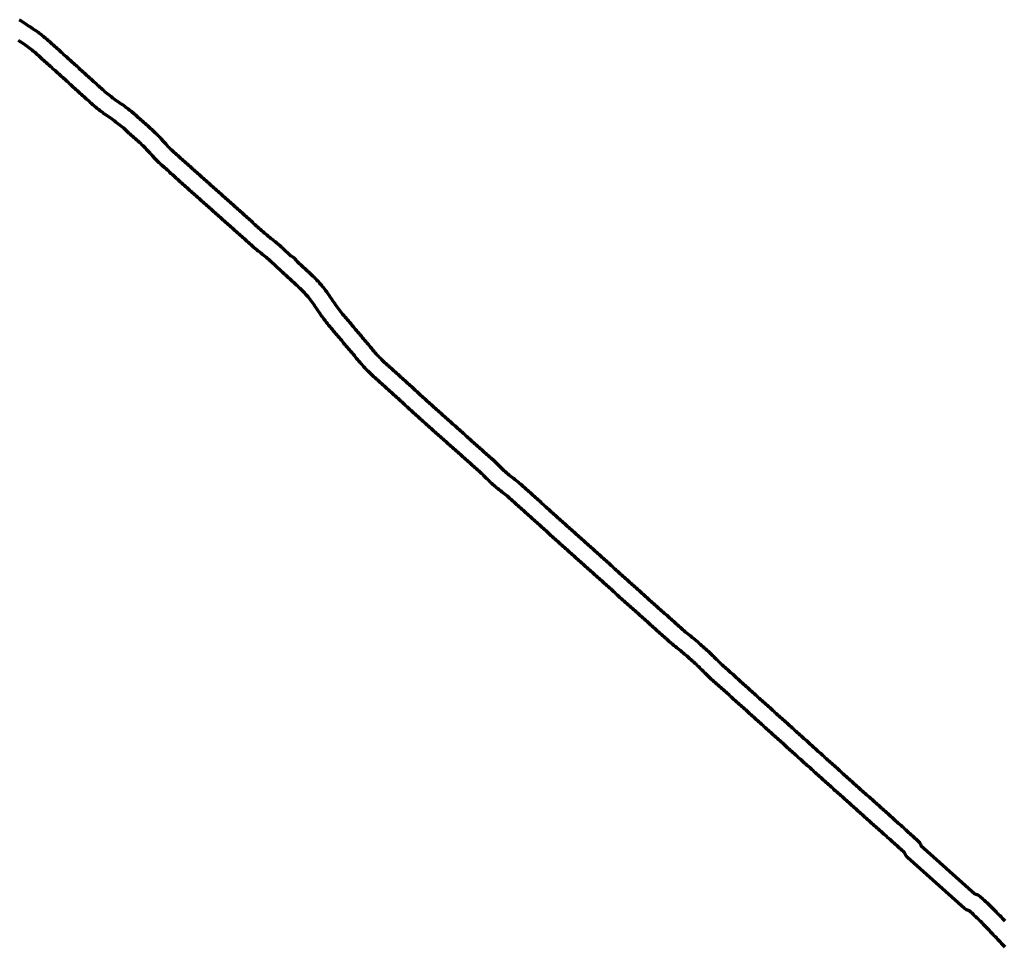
# Model space of a CAD drawing. Header units: metres. Extents: x 98902 to 136161, y 449037 to 499677.
# Tile 24 of 200: x 106943 to 110256, y 477859 to 480982. Entities that reach past the tile are written whole.
import ezdxf

# ---------------------------------------------------------------- set-up
doc = ezdxf.new("R2010")
doc.units = ezdxf.units.M
doc.layers.add('B-WE-OG-INFO_EIS VOORZORGSMAATREGEL-GV', color=7, linetype='Continuous', lineweight=70, true_color=0xfa194b)

msp = doc.modelspace()

# ---------------------------------------------------------------- linework, layer by layer
at = {"layer": 'B-WE-OG-INFO_EIS VOORZORGSMAATREGEL-GV', "flags": 128}
for points in [[(106940.3, 480981.6), (106945.3, 480978.4), (106945.4, 480978.4), (106950.4, 480975.1), (106955.4, 480971.9), (106960.5, 480968.6), (106965.5, 480965.4), (106970.5, 480962.1), (106975.2, 480959.1), (106980.3, 480955.9), (106980.3, 480955.8), (106980.4, 480955.8), (106985.4, 480952.5), (106985.5, 480952.4), (106985.7, 480952.3), (106990.7, 480949), (106990.7, 480949), (106990.8, 480948.9), (106995.7, 480945.6), (106996, 480945.3), (106996.4, 480945.1), (107001.3, 480941.6), (107001.3, 480941.6), (107001.3, 480941.6), (107006.2, 480938.1), (107006.5, 480937.8), (107006.9, 480937.6), (107011.7, 480933.9), (107016.5, 480930.3), (107016.8, 480930), (107017.1, 480929.8), (107021.8, 480926), (107021.8, 480926), (107021.9, 480925.9), (107026.5, 480922.1), (107026.6, 480922.1), (107026.7, 480922), (107028.3, 480920.7), (107028.5, 480920.4), (107028.9, 480920.2), (107029, 480920), (107029.2, 480919.9), (107033.7, 480916), (107033.7, 480916), (107033.7, 480916), (107038.2, 480912), (107038.4, 480911.8), (107038.6, 480911.7), (107042.7, 480908), (107046.9, 480904.2), (107051, 480900.5), (107051, 480900.5), (107055.2, 480896.7), (107059.7, 480892.7), (107064.1, 480888.7), (107064.1, 480888.7), (107068.6, 480884.7), (107073, 480880.7), (107077.5, 480876.7), (107081.9, 480872.7), (107086.4, 480868.7), (107086.4, 480868.7), (107090.5, 480864.9), (107090.5, 480864.9), (107094.7, 480861.2), (107098.8, 480857.5), (107103, 480853.7), (107107.1, 480850), (107111.3, 480846.2), (107115.4, 480842.5), (107119.6, 480838.8), (107123.8, 480835), (107127.9, 480831.3), (107127.9, 480831.3), (107132.1, 480827.5), (107132.1, 480827.5), (107132.1, 480827.5), (107133.2, 480826.5), (107133.2, 480826.5), (107133.3, 480826.5), (107137.7, 480822.4), (107142.1, 480818.4), (107146.6, 480814.4), (107151, 480810.3), (107155.5, 480806.3), (107159.9, 480802.3), (107164.4, 480798.3), (107168.8, 480794.2), (107173.2, 480790.2), (107177.7, 480786.2), (107182.1, 480782.1), (107186.6, 480778.1), (107191, 480774.1), (107195.5, 480770.1), (107199.6, 480766.3), (107199.6, 480766.3), (107203.8, 480762.5), (107203.8, 480762.5), (107207.9, 480758.8), (107212, 480755), (107216.2, 480751.3), (107216.2, 480751.3), (107220.3, 480747.5), (107220.3, 480747.5), (107224.3, 480743.9), (107228.4, 480740.3), (107232.6, 480736.6), (107236.9, 480733), (107241.2, 480729.4), (107245.6, 480725.9), (107250, 480722.5), (107254.4, 480719.1), (107258.7, 480715.9), (107258.7, 480715.9), (107263.1, 480712.7), (107267.7, 480709.5), (107272.7, 480706.1), (107272.7, 480706), (107272.8, 480706), (107277.5, 480702.7), (107282.3, 480699.5), (107287.2, 480696.2), (107287.6, 480695.9), (107288, 480695.7), (107292.8, 480692.2), (107292.9, 480692.2), (107292.9, 480692.2), (107297.4, 480688.9), (107297.6, 480688.7), (107297.8, 480688.6), (107302.3, 480685.3), (107302.5, 480685.1), (107302.7, 480685), (107307.4, 480681.4), (107307.5, 480681.3), (107307.6, 480681.3), (107312.3, 480677.6), (107312.6, 480677.3), (107312.9, 480677.1), (107317.5, 480673.4), (107317.5, 480673.4), (107322.2, 480669.6), (107322.5, 480669.2), (107322.8, 480669), (107327.4, 480665.1), (107327.4, 480665.1), (107327.4, 480665.1), (107332, 480661.1), (107332.1, 480661), (107332.2, 480660.9), (107336.7, 480657), (107336.7, 480656.9), (107336.8, 480656.9), (107341.3, 480652.9), (107345.7, 480648.9), (107350.2, 480644.9), (107354.7, 480640.9), (107354.7, 480640.9), (107359.2, 480636.9), (107363.6, 480632.9), (107363.6, 480632.9), (107365.9, 480630.9), (107365.9, 480630.9), (107368, 480628.9), (107372.5, 480624.9), (107377, 480620.9), (107377, 480620.9), (107377, 480620.9), (107381.5, 480617), (107381.5, 480616.9), (107381.6, 480616.9), (107386, 480612.8), (107386.1, 480612.8), (107386.2, 480612.7), (107390.6, 480608.7), (107390.8, 480608.4), (107391, 480608.3), (107395.3, 480604.2), (107395.4, 480604.1), (107395.5, 480604), (107399.8, 480599.9), (107400, 480599.6), (107400.2, 480599.5), (107404.5, 480595.2), (107404.6, 480595.1), (107404.7, 480595), (107408.9, 480590.7), (107409, 480590.6), (107409.1, 480590.5), (107413.3, 480586.1), (107413.4, 480585.9), (107413.7, 480585.7), (107417.7, 480581.3), (107417.8, 480581.3), (107417.9, 480581.2), (107421.9, 480576.8), (107422, 480576.7), (107422.1, 480576.6), (107426.1, 480572.1), (107426.1, 480572.1), (107430, 480567.7), (107433.9, 480563.5), (107437.7, 480559.3), (107441.5, 480555.3), (107445.5, 480551.3), (107449.4, 480547.3), (107453.5, 480543.4), (107457.6, 480539.5), (107461.7, 480535.8), (107461.7, 480535.8), (107466, 480531.9), (107470.4, 480527.9), (107470.4, 480527.9), (107474.9, 480523.9), (107479.4, 480519.9), (107483.9, 480515.9), (107488.3, 480511.9), (107492.8, 480507.9), (107492.8, 480507.9), (107497.3, 480503.9), (107501.7, 480499.9), (107506.2, 480495.9), (107510.7, 480492), (107515.2, 480488), (107515.2, 480488), (107519.6, 480484), (107519.6, 480484), (107524.1, 480480), (107524.1, 480480), (107528.6, 480476), (107528.6, 480476), (107533, 480472), (107537.5, 480468), (107542, 480464), (107546.5, 480460), (107550.9, 480456), (107555.4, 480452), (107559.9, 480448), (107564.4, 480444), (107568.8, 480440), (107568.8, 480440), (107573.3, 480436), (107577.8, 480432), (107582.2, 480428), (107586.7, 480424), (107591.2, 480420), (107595.7, 480416), (107595.7, 480416), (107600.1, 480412), (107600.1, 480412), (107604.6, 480408), (107609.1, 480404), (107609.1, 480404), (107613.5, 480400), (107618, 480396), (107618, 480396), (107622.5, 480392), (107622.5, 480392), (107627, 480388), (107631.4, 480384), (107631.4, 480384), (107631.4, 480384), (107635.9, 480380.1), (107640.4, 480376.1), (107640.4, 480376.1), (107644.9, 480372.1), (107649.3, 480368.1), (107653.8, 480364.1), (107658.3, 480360.1), (107662.7, 480356.1), (107662.7, 480356.1), (107667.2, 480352.1), (107671.7, 480348.1), (107671.7, 480348.1), (107676.2, 480344.1), (107680.6, 480340.1), (107685.1, 480336.1), (107685.1, 480336.1), (107689.6, 480332.1), (107694.1, 480328.1), (107698.5, 480324.1), (107703, 480320.1), (107707.5, 480316.1), (107711.9, 480312.1), (107716.4, 480308.1), (107716.4, 480308.1), (107720.9, 480304.1), (107725.4, 480300.1), (107729.8, 480296.1), (107734.3, 480292.1), (107738.8, 480288.1), (107738.8, 480288.1), (107743.2, 480284.1), (107747.7, 480280.1), (107747.7, 480280.1), (107752.2, 480276.1), (107752.2, 480276.1), (107756.7, 480272.2), (107756.7, 480272.2), (107761.1, 480268.2), (107761.1, 480268.2), (107765.5, 480264.3), (107769.7, 480260.5), (107774, 480256.9), (107778.2, 480253.4), (107782.6, 480249.9), (107787, 480246.5), (107791.7, 480242.8), (107791.8, 480242.8), (107791.8, 480242.8), (107796.6, 480239.1), (107796.7, 480238.9), (107797, 480238.8), (107801.6, 480235.1), (107801.8, 480234.9), (107802, 480234.8), (107806.6, 480230.9), (107806.8, 480230.8), (107807, 480230.7), (107811.5, 480226.8), (107811.7, 480226.6), (107811.8, 480226.5), (107816.4, 480222.6), (107816.5, 480222.4), (107816.7, 480222.3), (107820.9, 480218.5), (107820.9, 480218.5), (107821, 480218.5), (107822.1, 480217.5), (107822.1, 480217.4), (107822.2, 480217.3), (107826.5, 480213.4), (107826.5, 480213.4), (107855.2, 480187), (107856.4, 480186.7), (107864.2, 480181.5), (107865.7, 480180.2), (107868.5, 480176.4), (107868.9, 480176.1), (107869.2, 480175.7), (107869.7, 480175.4), (107871.4, 480173.1), (107875, 480169.2), (107875.2, 480168.7), (107878.8, 480165.3), (107883.3, 480161.3), (107887.7, 480157.2), (107892.2, 480153.1), (107896.6, 480149), (107901.1, 480145), (107905.5, 480140.9), (107909.9, 480136.8), (107914.4, 480132.7), (107918.8, 480128.7), (107919, 480128.4), (107919.2, 480128.3), (107923.6, 480124.1), (107923.6, 480124.1), (107923.7, 480124), (107928, 480119.9), (107928, 480119.9), (107932.4, 480115.7), (107932.7, 480115.3), (107933.1, 480115), (107937.3, 480110.7), (107937.4, 480110.5), (107937.6, 480110.4), (107941.7, 480106), (107941.7, 480106), (107945.9, 480101.6), (107946.1, 480101.3), (107946.4, 480101.1), (107950.4, 480096.6), (107950.5, 480096.4), (107950.7, 480096.3), (107954.7, 480091.7), (107954.8, 480091.6), (107954.9, 480091.5), (107958.8, 480086.9), (107959, 480086.5), (107959.4, 480086.3), (107963.1, 480081.6), (107963.3, 480081.4), (107963.4, 480081.2), (107967.1, 480076.5), (107970.6, 480072.1), (107970.7, 480071.8), (107970.9, 480071.7), (107974.6, 480066.9), (107974.8, 480066.5), (107975.1, 480066.2), (107978.6, 480061.3), (107981.9, 480056.7), (107981.9, 480056.6), (107981.9, 480056.6), (107985.2, 480052), (107985.3, 480051.7), (107985.5, 480051.5), (107988.7, 480046.9), (107992, 480041.9), (107995.4, 480036.9), (107998.8, 480031.9), (107998.8, 480031.9), (108002.2, 480026.9), (108002.2, 480026.9), (108005.5, 480022), (108008.7, 480017.4), (108012, 480012.8), (108015.3, 480008.3), (108018.6, 480003.9), (108022.1, 479999.5), (108025.7, 479995.1), (108029.2, 479990.8), (108033.1, 479986.2), (108033.1, 479986.2), (108037, 479981.6), (108037, 479981.6), (108040.9, 479976.9), (108040.9, 479976.9), (108044.7, 479972.3), (108048.6, 479967.7), (108048.6, 479967.7), (108052.5, 479963.1), (108056.4, 479958.5), (108056.4, 479958.5), (108060.2, 479953.9), (108060.2, 479953.9), (108064.1, 479949.3), (108064.1, 479949.3), (108068, 479944.6), (108071.9, 479940), (108075.8, 479935.4), (108075.8, 479935.4), (108079.6, 479930.8), (108083.5, 479926.2), (108083.5, 479926.2), (108087.4, 479921.6), (108091.3, 479917), (108095.2, 479912.3), (108099, 479907.7), (108102.9, 479903.1), (108106.8, 479898.5), (108110.7, 479893.9), (108114.6, 479889.3), (108118.4, 479884.7), (108118.4, 479884.7), (108122.3, 479880.1), (108122.3, 479880), (108126.2, 479875.4), (108126.2, 479875.4), (108130.1, 479870.8), (108130.1, 479870.8), (108133.9, 479866.3), (108137.7, 479861.8), (108141.3, 479857.6), (108144.8, 479853.8), (108144.8, 479853.8), (108148.3, 479849.9), (108152.1, 479845.9), (108156.1, 479841.9), (108160.1, 479837.9), (108162, 479836), (108166.1, 479832.2), (108166.1, 479832.2), (108170.3, 479828.2), (108174.6, 479824.3), (108179.1, 479820.3), (108179.1, 479820.3), (108183.6, 479816.2), (108188, 479812.2), (108192.5, 479808.1), (108197, 479804.1), (108197, 479804.1), (108197, 479804.1), (108201.4, 479800), (108205.9, 479796), (108210.4, 479791.9), (108214.8, 479787.9), (108214.8, 479787.9), (108219.3, 479783.8), (108223.7, 479779.8), (108223.7, 479779.8), (108224.9, 479778.8), (108224.9, 479778.8), (108229.3, 479774.7), (108229.3, 479774.7), (108233.8, 479770.7), (108233.8, 479770.7), (108233.8, 479770.7), (108238.2, 479766.6), (108242.7, 479762.6), (108247.1, 479758.5), (108247.1, 479758.5), (108251.6, 479754.5), (108251.6, 479754.5), (108256, 479750.5), (108260.5, 479746.4), (108264.9, 479742.4), (108269.4, 479738.3), (108273.8, 479734.3), (108278.3, 479730.3), (108282.7, 479726.2), (108287.2, 479722.2), (108291.6, 479718.1), (108296.1, 479714.1), (108296.1, 479714.1), (108300.5, 479710), (108305, 479706), (108309.4, 479702), (108313.9, 479697.9), (108318.3, 479693.9), (108318.3, 479693.9), (108322.8, 479689.8), (108327.3, 479685.8), (108331.7, 479681.8), (108336.2, 479677.7), (108340.6, 479673.7), (108345, 479669.7), (108349.4, 479665.8), (108353.9, 479661.8), (108353.9, 479661.8), (108358.3, 479657.8), (108362.8, 479653.8), (108367.3, 479649.8), (108371.8, 479645.8), (108371.8, 479645.8), (108376.3, 479641.8), (108380.8, 479637.8), (108385.3, 479633.8), (108389.8, 479629.8), (108394.2, 479625.8), (108398.7, 479621.8), (108398.7, 479621.8), (108402.9, 479618.1), (108407.4, 479614.1), (108411.9, 479610.1), (108416.4, 479606.1), (108420.9, 479602.1), (108425.4, 479598.1), (108429.8, 479594.1), (108434.3, 479590.1), (108438.8, 479586.1), (108443, 479582.3), (108447.5, 479578.3), (108447.5, 479578.3), (108447.5, 479578.3), (108452, 479574.3), (108456.5, 479570.3), (108456.5, 479570.3), (108461, 479566.3), (108461, 479566.3), (108461, 479566.3), (108465.4, 479562.3), (108469.9, 479558.3), (108474.4, 479554.3), (108474.4, 479554.3), (108478.9, 479550.3), (108483.4, 479546.3), (108487.9, 479542.3), (108492.4, 479538.3), (108492.4, 479538.3), (108496.9, 479534.3), (108501.3, 479530.3), (108505.8, 479526.3), (108505.8, 479526.3), (108510.3, 479522.3), (108514.8, 479518.3), (108514.8, 479518.3), (108519.3, 479514.3), (108523.8, 479510.3), (108523.8, 479510.3), (108528.3, 479506.3), (108528.3, 479506.3), (108528.3, 479506.3), (108532.8, 479502.3), (108532.9, 479502), (108533.2, 479501.9), (108537.6, 479497.8), (108537.7, 479497.6), (108537.9, 479497.5), (108542.3, 479493.3), (108542.4, 479493.1), (108542.7, 479492.9), (108546.9, 479488.7), (108547, 479488.6), (108547, 479488.6), (108551.3, 479484.3), (108551.3, 479484.3), (108555.5, 479480.1), (108559.5, 479476.1), (108563.5, 479472.3), (108567.5, 479468.5), (108571.8, 479464.7), (108576.3, 479460.7), (108576.3, 479460.7), (108580.6, 479456.8), (108584.7, 479453.2), (108588.9, 479449.7), (108593.1, 479446.4), (108597.6, 479442.9), (108597.6, 479442.9), (108597.6, 479442.9), (108602.4, 479439.3), (108602.4, 479439.2), (108602.6, 479439.1), (108607.3, 479435.4), (108607.3, 479435.4), (108607.3, 479435.4), (108612.1, 479431.7), (108612.2, 479431.5), (108612.5, 479431.4), (108617.1, 479427.6), (108617.3, 479427.4), (108617.5, 479427.2), (108622.1, 479423.4), (108622.3, 479423.2), (108622.5, 479423), (108627.1, 479419.1), (108627.2, 479418.9), (108627.4, 479418.8), (108631.9, 479414.8), (108636.4, 479410.7), (108640.9, 479406.7), (108642, 479405.7), (108646.4, 479401.7), (108650.9, 479397.7), (108655.4, 479393.7), (108659.8, 479389.7), (108664.3, 479385.7), (108668.8, 479381.6), (108673.2, 479377.6), (108677.7, 479373.6), (108682.2, 479369.6), (108686.6, 479365.6), (108691.1, 479361.6), (108695.6, 479357.6), (108700, 479353.6), (108700, 479353.6), (108704.5, 479349.5), (108704.5, 479349.5), (108708.9, 479345.5), (108713.4, 479341.5), (108717.9, 479337.5), (108722.3, 479333.5), (108726.8, 479329.5), (108731.3, 479325.5), (108735.7, 479321.5), (108740.2, 479317.4), (108744.7, 479313.4), (108744.7, 479313.4), (108749.1, 479309.4), (108753.6, 479305.4), (108758.1, 479301.4), (108762.5, 479297.4), (108767, 479293.4), (108771.5, 479289.4), (108775.9, 479285.3), (108780.4, 479281.3), (108780.4, 479281.3), (108784.9, 479277.3), (108789.3, 479273.3), (108793.8, 479269.3), (108798.2, 479265.3), (108802.7, 479261.3), (108807.2, 479257.3), (108811.6, 479253.2), (108816.1, 479249.2), (108820.6, 479245.2), (108825, 479241.2), (108825, 479241.2), (108829.5, 479237.2), (108834, 479233.2), (108838.4, 479229.2), (108842.9, 479225.2), (108847.4, 479221.1), (108851.8, 479217.1), (108856.3, 479213.1), (108856.3, 479213.1), (108856.3, 479213.1), (108860.8, 479209.1), (108860.8, 479209.1), (108865.2, 479205.1), (108869.7, 479201.1), (108874.1, 479197.1), (108878.6, 479193.1), (108883.1, 479189), (108887.5, 479185), (108892, 479181), (108896.5, 479177), (108900.9, 479173), (108900.9, 479173), (108905.4, 479169), (108905.4, 479169), (108905.4, 479169), (108909.9, 479165), (108914.3, 479161), (108918.8, 479157), (108923.3, 479152.9), (108927.7, 479148.9), (108932.2, 479144.9), (108936.7, 479140.9), (108941.1, 479136.9), (108945.6, 479132.9), (108945.6, 479132.9), (108950.1, 479128.9), (108954.5, 479124.9), (108959, 479120.8), (108963.4, 479116.8), (108967.9, 479112.8), (108972.4, 479108.8), (108976.8, 479104.8), (108981.3, 479100.8), (108981.3, 479100.8), (108985.8, 479096.8), (108990.2, 479092.8), (108994.7, 479088.7), (108994.7, 479088.7), (108999.2, 479084.7), (109003.6, 479080.7), (109008.1, 479076.7), (109012.6, 479072.7), (109017, 479068.7), (109021.5, 479064.7), (109021.5, 479064.7), (109022.6, 479063.7), (109022.6, 479063.7), (109027, 479059.7), (109031.5, 479055.7), (109036, 479051.7), (109040.2, 479048), (109040.2, 479048), (109044.6, 479043.9), (109044.6, 479043.9), (109048.8, 479040.2), (109053.3, 479036.2), (109057.8, 479032.2), (109062.2, 479028.2), (109066.7, 479024.2), (109066.7, 479024.2), (109071.2, 479020.2), (109075.7, 479016.2), (109080.1, 479012.2), (109084.6, 479008.2), (109089.1, 479004.2), (109093.6, 479000.2), (109098, 478996.2), (109102.5, 478992.1), (109106.7, 478988.4), (109111.2, 478984.4), (109115.6, 478980.4), (109119.8, 478976.7), (109124.3, 478972.7), (109128.8, 478968.7), (109133.2, 478964.6), (109133.2, 478964.6), (109133.2, 478964.6), (109137.7, 478960.6), (109142.2, 478956.6), (109146.7, 478952.6), (109151.1, 478948.6), (109155.6, 478944.6), (109160.1, 478940.6), (109164.6, 478936.6), (109164.6, 478936.6), (109169, 478932.6), (109169.1, 478932.6), (109173.2, 478928.9), (109177.5, 478925.3), (109181.9, 478921.6), (109186.2, 478918), (109190.6, 478914.5), (109195.2, 478911), (109199.9, 478907.3), (109200.1, 478907.1), (109200.3, 478907), (109204.7, 478903.5), (109204.7, 478903.5), (109204.7, 478903.5), (109209.1, 478900), (109213.8, 478896.2), (109214.1, 478895.8), (109214.7, 478895.5), (109219.2, 478891.5), (109219.3, 478891.3), (109219.5, 478891.2), (109224, 478887.2), (109224, 478887.2), (109228.2, 478883.5), (109232.6, 478879.5), (109237.1, 478875.5), (109237.1, 478875.5), (109241.6, 478871.5), (109241.6, 478871.5), (109246.1, 478867.5), (109250.5, 478863.5), (109250.5, 478863.5), (109255, 478859.5), (109259.5, 478855.5), (109259.5, 478855.5), (109259.5, 478855.5), (109264, 478851.4), (109264.3, 478851), (109264.8, 478850.7), (109269.1, 478846.5), (109269.2, 478846.3), (109269.4, 478846.2), (109273.7, 478842), (109273.8, 478841.8), (109274, 478841.6), (109277.9, 478837.6), (109278, 478837.5), (109278.1, 478837.5), (109282, 478833.4), (109282, 478833.4), (109286, 478829.2), (109290, 478825.2), (109293.9, 478821.3), (109297.9, 478817.5), (109301.9, 478813.7), (109306.2, 478809.9), (109310.7, 478805.9), (109315.2, 478801.9), (109319.6, 478797.9), (109324.1, 478793.9), (109328.6, 478789.9), (109333, 478785.9), (109337.5, 478781.8), (109341.7, 478778.1), (109341.7, 478778.1), (109346.2, 478774.1), (109346.2, 478774.1), (109350.3, 478770.4), (109350.3, 478770.4), (109354.8, 478766.4), (109359.3, 478762.4), (109363.8, 478758.4), (109368.2, 478754.3), (109368.2, 478754.3), (109368.3, 478754.3), (109369.4, 478753.3), (109369.4, 478753.3), (109369.4, 478753.3), (109373.8, 478749.3), (109378.3, 478745.3), (109382.7, 478741.3), (109387.1, 478737.3), (109391.6, 478733.3), (109396, 478729.3), (109400.4, 478725.3), (109404.9, 478721.4), (109409.3, 478717.4), (109413.7, 478713.4), (109418.1, 478709.4), (109422.6, 478705.4), (109422.6, 478705.4), (109426.7, 478701.7), (109431.1, 478697.7), (109435.6, 478693.7), (109440, 478689.7), (109444.1, 478686), (109444.1, 478686), (109448.5, 478682), (109448.6, 478682), (109453, 478678), (109457.4, 478674), (109461.8, 478670), (109466.3, 478666), (109470.7, 478662), (109475.1, 478658), (109479.6, 478654), (109484, 478650.1), (109488.1, 478646.3), (109488.1, 478646.3), (109492.5, 478642.3), (109497, 478638.4), (109501.4, 478634.4), (109505.8, 478630.4), (109510.3, 478626.4), (109514.7, 478622.4), (109519.1, 478618.4), (109523.5, 478614.4), (109528, 478610.4), (109532.4, 478606.4), (109536.8, 478602.4), (109541.3, 478598.5), (109545.7, 478594.5), (109550.1, 478590.5), (109554.5, 478586.5), (109559, 478582.5), (109563.4, 478578.5), (109563.4, 478578.5), (109567.8, 478574.5), (109572.3, 478570.5), (109576.7, 478566.5), (109581.1, 478562.5), (109585.3, 478558.8), (109589.7, 478554.8), (109594.1, 478550.8), (109598.5, 478546.8), (109602.7, 478543.1), (109602.7, 478543.1), (109606.8, 478539.4), (109606.8, 478539.4), (109610.9, 478535.7), (109615.1, 478531.9), (109615.1, 478531.9), (109619.5, 478528), (109619.5, 478527.9), (109623.9, 478524), (109628.4, 478520), (109632.8, 478516), (109636.9, 478512.3), (109643.6, 478506.3), (109648, 478502.3), (109652.1, 478498.6), (109656.3, 478494.8), (109660.7, 478490.8), (109665.1, 478486.9), (109665.1, 478486.8), (109669.6, 478482.9), (109674, 478478.9), (109678.4, 478474.9), (109682.8, 478470.9), (109687.3, 478466.9), (109691.7, 478462.9), (109696.1, 478458.9), (109700.6, 478454.9), (109705, 478450.9), (109709.4, 478446.9), (109713.8, 478443), (109718.3, 478439), (109722.7, 478435), (109727.1, 478431), (109727.1, 478431), (109728.2, 478430), (109728.2, 478430), (109732.7, 478426), (109732.7, 478426), (109737.2, 478422), (109737.2, 478422), (109741.7, 478418), (109746.2, 478413.9), (109750.7, 478409.9), (109755.2, 478405.9), (109755.2, 478405.9), (109759.7, 478401.8), (109764.3, 478397.8), (109764.3, 478397.8), (109768.8, 478393.8), (109773.3, 478389.7), (109777.8, 478385.7), (109782.3, 478381.7), (109782.3, 478381.7), (109786.8, 478377.6), (109786.8, 478377.6), (109791.3, 478373.6), (109795.9, 478369.5), (109800.4, 478365.5), (109800.4, 478365.5), (109804.9, 478361.5), (109809.4, 478357.4), (109813.9, 478353.4), (109818.4, 478349.4), (109818.4, 478349.4), (109822.9, 478345.3), (109827.5, 478341.3), (109832, 478337.3), (109836.5, 478333.2), (109841, 478329.2), (109845.5, 478325.2), (109850, 478321.1), (109854.2, 478317.4), (109854.2, 478317.4), (109858.7, 478313.3), (109858.7, 478313.3), (109863.3, 478309.3), (109867.8, 478305.3), (109872.3, 478301.2), (109876.8, 478297.2), (109876.8, 478297.2), (109881, 478293.4), (109885.5, 478289.4), (109890, 478285.4), (109894.3, 478281.6), (109898.8, 478277.6), (109898.8, 478277.5), (109898.8, 478277.5), (109903, 478273.7), (109903, 478273.7), (109903.1, 478273.7), (109907.2, 478269.9), (109911.4, 478266.1), (109915.9, 478262.1), (109920.1, 478258.3), (109924.6, 478254.3), (109929.1, 478250.2), (109929.1, 478250.2), (109933.6, 478246.2), (109933.6, 478246.2), (109938.1, 478242.1), (109942.6, 478238.1), (109947.1, 478234), (109951.6, 478230), (109951.6, 478230), (109956.1, 478225.9), (109956.6, 478225.3), (109957.3, 478224.9), (109957.7, 478224.4), (109958.1, 478224.1), (109959, 478223.3), (109959, 478223.3), (109959.1, 478223.2), (109965.9, 478217), (109970.3, 478211.9), (109973.5, 478205.9), (109975.2, 478201.5), (110156.4, 478039.3), (110159.6, 478038.5), (110166.7, 478035.8), (110172.8, 478031.5), (110183.3, 478021.9), (110183.3, 478021.8), (110183.4, 478021.7), (110187.8, 478017.7), (110187.8, 478017.7), (110192.2, 478013.7), (110192.2, 478013.7), (110196.5, 478009.6), (110196.6, 478009.5), (110196.7, 478009.5), (110201.1, 478005.4), (110201.2, 478005.3), (110201.3, 478005.2), (110205.6, 478001.1), (110205.7, 478001), (110205.8, 478000.9), (110210.1, 477996.8), (110210.2, 477996.7), (110210.3, 477996.6), (110214.6, 477992.4), (110214.6, 477992.3), (110214.7, 477992.3), (110219, 477988), (110219.1, 477987.9), (110219.2, 477987.9), (110223.4, 477983.6), (110223.4, 477983.5), (110223.5, 477983.5), (110227.7, 477979.2), (110227.8, 477979.1), (110227.9, 477979), (110232.1, 477974.7), (110232.1, 477974.6), (110232.1, 477974.6), (110236.3, 477970.3), (110236.3, 477970.2), (110236.4, 477970.2), (110240.5, 477965.8), (110244.6, 477961.5), (110244.6, 477961.5), (110248.8, 477957.1), (110252.9, 477952.7), (110252.9, 477952.7), (110257, 477948.4)], [(110258.9, 477859.2), (110254.7, 477863.6), (110250.6, 477867.9), (110246.5, 477872.3), (110242.3, 477876.6), (110238.2, 477881), (110238.2, 477881), (110234.1, 477885.3), (110234.1, 477885.3), (110230, 477889.7), (110225.8, 477894.1), (110225.8, 477894.1), (110221.7, 477898.4), (110221.7, 477898.4), (110217.6, 477902.8), (110213.5, 477907.1), (110209.3, 477911.5), (110209.3, 477911.5), (110205.2, 477915.8), (110201.1, 477920.2), (110201.1, 477920.2), (110196.9, 477924.5), (110192.8, 477928.9), (110192.8, 477928.9), (110188.8, 477933.1), (110188.8, 477933.1), (110184.7, 477937.3), (110180.7, 477941.5), (110180.7, 477941.5), (110176.6, 477945.6), (110172.5, 477949.6), (110168.5, 477953.6), (110164.3, 477957.6), (110160.1, 477961.6), (110155.8, 477965.6), (110151.5, 477969.5), (110151.5, 477969.5), (110151.5, 477969.5), (110147.1, 477973.6), (110147.1, 477973.6), (110147, 477973.7), (110142.7, 477977.6), (110137.9, 477982), (110134.9, 477982.8), (110128, 477985.4), (110122, 477989.6), (109929.9, 478161.6), (109925.3, 478166.8), (109922, 478172.9), (109920.2, 478177.5), (109918.6, 478179), (109918.6, 478179), (109917.7, 478179.8), (109917, 478180.7), (109916, 478181.3), (109911.5, 478185.4), (109911.5, 478185.4), (109911.5, 478185.4), (109907, 478189.4), (109902.5, 478193.5), (109898, 478197.5), (109893.5, 478201.6), (109889, 478205.6), (109884.5, 478209.7), (109880, 478213.7), (109875.8, 478217.5), (109871.3, 478221.6), (109867.1, 478225.3), (109867.1, 478225.3), (109862.9, 478229.1), (109862.9, 478229.1), (109858.8, 478232.9), (109854.3, 478236.9), (109854.3, 478236.9), (109850.1, 478240.6), (109850.1, 478240.6), (109850.1, 478240.6), (109845.5, 478244.7), (109841, 478248.7), (109841, 478248.7), (109836.8, 478252.5), (109832.3, 478256.5), (109827.8, 478260.5), (109823.3, 478264.6), (109818.8, 478268.6), (109814.2, 478272.6), (109810, 478276.4), (109810, 478276.4), (109805.5, 478280.4), (109805.5, 478280.4), (109801, 478284.5), (109796.5, 478288.5), (109792, 478292.5), (109787.5, 478296.6), (109783, 478300.6), (109778.4, 478304.6), (109773.9, 478308.7), (109773.9, 478308.7), (109769.4, 478312.7), (109764.9, 478316.7), (109760.4, 478320.8), (109755.9, 478324.8), (109751.4, 478328.8), (109746.8, 478332.9), (109746.8, 478332.9), (109742.3, 478336.9), (109737.8, 478341), (109733.3, 478345), (109728.8, 478349), (109728.8, 478349), (109728.8, 478349), (109724.3, 478353.1), (109719.8, 478357.1), (109719.8, 478357.1), (109715.2, 478361.1), (109710.7, 478365.2), (109710.7, 478365.2), (109706.2, 478369.2), (109701.7, 478373.2), (109697.2, 478377.3), (109692.7, 478381.3), (109688.2, 478385.3), (109688.1, 478385.4), (109688.1, 478385.4), (109687, 478386.4), (109687, 478386.4), (109687, 478386.4), (109682.5, 478390.4), (109678.1, 478394.4), (109673.7, 478398.4), (109669.2, 478402.4), (109664.8, 478406.4), (109660.4, 478410.4), (109656, 478414.3), (109651.5, 478418.3), (109647.1, 478422.3), (109642.7, 478426.3), (109638.2, 478430.3), (109633.8, 478434.3), (109629.4, 478438.3), (109625, 478442.3), (109625, 478442.3), (109620.5, 478446.3), (109616.1, 478450.3), (109616.1, 478450.3), (109612, 478454), (109607.8, 478457.7), (109607.8, 478457.7), (109603.4, 478461.7), (109596.8, 478467.7), (109592.6, 478471.4), (109592.6, 478471.4), (109588.2, 478475.4), (109583.8, 478479.4), (109579.3, 478483.4), (109574.9, 478487.4), (109574.9, 478487.4), (109570.8, 478491.1), (109570.8, 478491.1), (109570.8, 478491.1), (109566.6, 478494.8), (109562.5, 478498.5), (109562.5, 478498.5), (109558.4, 478502.3), (109558.4, 478502.3), (109554, 478506.3), (109549.5, 478510.2), (109545.1, 478514.2), (109541, 478518), (109541, 478518), (109536.5, 478522), (109532.1, 478525.9), (109527.7, 478529.9), (109527.7, 478529.9), (109523.2, 478533.9), (109523.2, 478533.9), (109518.8, 478537.9), (109514.4, 478541.9), (109510, 478545.9), (109505.5, 478549.9), (109501.1, 478553.9), (109496.7, 478557.9), (109492.2, 478561.9), (109487.8, 478565.8), (109483.4, 478569.8), (109479, 478573.8), (109474.5, 478577.8), (109470.1, 478581.8), (109465.7, 478585.8), (109461.2, 478589.8), (109456.8, 478593.8), (109452.4, 478597.8), (109448, 478601.8), (109443.8, 478605.5), (109443.8, 478605.5), (109439.4, 478609.5), (109435, 478613.5), (109430.5, 478617.5), (109426.1, 478621.4), (109421.7, 478625.4), (109417.2, 478629.4), (109412.8, 478633.4), (109408.4, 478637.4), (109408.4, 478637.4), (109404, 478641.4), (109404, 478641.4), (109399.8, 478645.1), (109395.4, 478649.1), (109391, 478653.1), (109386.5, 478657.1), (109382.4, 478660.8), (109378, 478664.8), (109373.5, 478668.8), (109369.1, 478672.8), (109364.7, 478676.8), (109360.3, 478680.8), (109355.8, 478684.8), (109351.4, 478688.8), (109347, 478692.7), (109342.5, 478696.7), (109338.1, 478700.7), (109333.7, 478704.7), (109329.3, 478708.7), (109329.3, 478708.7), (109328.2, 478709.7), (109328.2, 478709.7), (109323.7, 478713.6), (109319.3, 478717.6), (109319.3, 478717.6), (109319.3, 478717.6), (109314.8, 478721.7), (109314.8, 478721.7), (109310.3, 478725.7), (109310.3, 478725.7), (109310.3, 478725.7), (109306.1, 478729.4), (109306.1, 478729.4), (109306.1, 478729.4), (109301.7, 478733.4), (109297.5, 478737.2), (109293, 478741.2), (109288.5, 478745.2), (109284.1, 478749.2), (109279.6, 478753.2), (109275.1, 478757.2), (109270.6, 478761.2), (109266.2, 478765.2), (109261.7, 478769.2), (109261.5, 478769.4), (109261.3, 478769.6), (109256.9, 478773.7), (109256.8, 478773.9), (109256.6, 478774), (109252.2, 478778.2), (109252.1, 478778.3), (109251.9, 478778.5), (109247.6, 478782.7), (109247.5, 478782.9), (109247.3, 478783), (109243.1, 478787.3), (109243, 478787.4), (109242.9, 478787.5), (109238.7, 478791.8), (109238.7, 478791.8), (109238.7, 478791.8), (109234.9, 478795.8), (109231.2, 478799.6), (109227.3, 478803.5), (109223.5, 478807.1), (109219.5, 478810.7), (109219.5, 478810.7), (109215, 478814.8), (109210.5, 478818.8), (109206, 478822.8), (109201.6, 478826.8), (109201.6, 478826.8), (109197.1, 478830.8), (109192.6, 478834.8), (109188.1, 478838.8), (109184, 478842.5), (109179.6, 478846.4), (109175.7, 478849.8), (109171.5, 478853.2), (109167.1, 478856.7), (109167.1, 478856.7), (109163, 478860), (109158.4, 478863.6), (109153.7, 478867.2), (109153.6, 478867.4), (109153.4, 478867.4), (109148.7, 478871.2), (109148.5, 478871.4), (109148.2, 478871.6), (109143.5, 478875.4), (109138.9, 478879.3), (109138.8, 478879.4), (109138.6, 478879.5), (109134.1, 478883.5), (109133.9, 478883.7), (109133.6, 478883.8), (109129.1, 478887.8), (109129.1, 478887.9), (109129, 478887.9), (109124.6, 478891.9), (109120.1, 478895.9), (109115.6, 478899.9), (109111.1, 478903.9), (109106.7, 478907.9), (109102.2, 478911.9), (109097.7, 478915.9), (109097.7, 478915.9), (109093.2, 478919.9), (109088.8, 478923.9), (109084.3, 478927.9), (109079.8, 478932), (109075.6, 478935.7), (109075.6, 478935.7), (109071.2, 478939.7), (109066.7, 478943.7), (109062.5, 478947.4), (109058, 478951.4), (109053.6, 478955.4), (109049.1, 478959.5), (109044.6, 478963.5), (109040.1, 478967.5), (109035.7, 478971.5), (109031.2, 478975.5), (109026.7, 478979.5), (109026.7, 478979.5), (109022.2, 478983.5), (109017.8, 478987.5), (109013.3, 478991.5), (109008.8, 478995.5), (109008.8, 478995.5), (109004.6, 478999.2), (109004.6, 478999.2), (109000.1, 479003.2), (108996, 479007), (108996, 479007), (108991.5, 479011), (108987, 479015), (108982.5, 479019), (108982.5, 479019), (108982.5, 479019), (108981.4, 479020), (108981.4, 479020), (108981.4, 479020), (108976.9, 479024.1), (108972.5, 479028.1), (108968, 479032.1), (108963.5, 479036.1), (108959.1, 479040.1), (108959.1, 479040.1), (108954.6, 479044.1), (108950.1, 479048.1), (108945.7, 479052.1), (108945.7, 479052.1), (108941.2, 479056.2), (108941.2, 479056.2), (108941.2, 479056.2), (108936.7, 479060.2), (108932.3, 479064.2), (108927.8, 479068.2), (108923.3, 479072.2), (108918.9, 479076.2), (108914.4, 479080.2), (108909.9, 479084.2), (108905.5, 479088.2), (108901, 479092.3), (108901, 479092.3), (108896.6, 479096.3), (108892.1, 479100.3), (108887.6, 479104.3), (108883.2, 479108.3), (108878.7, 479112.3), (108874.2, 479116.3), (108869.8, 479120.3), (108865.3, 479124.4), (108865.3, 479124.4), (108860.8, 479128.4), (108856.4, 479132.4), (108851.9, 479136.4), (108847.4, 479140.4), (108843, 479144.4), (108838.5, 479148.4), (108834, 479152.4), (108829.6, 479156.5), (108825.1, 479160.5), (108820.6, 479164.5), (108820.6, 479164.5), (108816.2, 479168.5), (108811.7, 479172.5), (108807.3, 479176.5), (108802.8, 479180.5), (108798.3, 479184.5), (108793.9, 479188.6), (108789.4, 479192.6), (108784.9, 479196.6), (108784.9, 479196.6), (108780.5, 479200.6), (108776, 479204.6), (108771.5, 479208.6), (108767.1, 479212.6), (108762.6, 479216.6), (108758.1, 479220.7), (108753.7, 479224.7), (108749.2, 479228.7), (108744.8, 479232.7), (108744.7, 479232.7), (108740.3, 479236.7), (108740.3, 479236.7), (108740.3, 479236.7), (108735.8, 479240.7), (108731.4, 479244.7), (108726.9, 479248.7), (108722.4, 479252.8), (108718, 479256.8), (108713.5, 479260.8), (108709, 479264.8), (108704.6, 479268.8), (108700.1, 479272.8), (108695.6, 479276.8), (108691.2, 479280.8), (108686.7, 479284.9), (108682.2, 479288.9), (108677.8, 479292.9), (108673.3, 479296.9), (108673.3, 479296.9), (108668.8, 479300.9), (108668.8, 479300.9), (108664.4, 479304.9), (108664.4, 479304.9), (108659.9, 479308.9), (108655.5, 479312.9), (108651, 479317), (108646.5, 479321), (108642.1, 479325), (108637.6, 479329), (108633.1, 479333), (108628.7, 479337), (108624.2, 479341), (108624.2, 479341), (108619.7, 479345), (108619.7, 479345), (108615.3, 479349), (108610.8, 479353.1), (108606.3, 479357.1), (108601.9, 479361.1), (108600.8, 479362.1), (108600.8, 479362.1), (108596.3, 479366.1), (108591.8, 479370.1), (108591.8, 479370.1), (108587.5, 479374), (108583.4, 479377.6), (108579.1, 479381.1), (108574.9, 479384.6), (108570.4, 479388.1), (108570.4, 479388.1), (108565.7, 479391.7), (108561.1, 479395.3), (108561.1, 479395.3), (108556.3, 479399), (108556.1, 479399.2), (108555.7, 479399.4), (108551.1, 479403.2), (108550.9, 479403.4), (108550.6, 479403.5), (108546, 479407.4), (108545.9, 479407.6), (108545.6, 479407.7), (108541.1, 479411.7), (108540.9, 479411.9), (108540.7, 479412), (108536.2, 479416), (108536.2, 479416), (108536.2, 479416), (108531.7, 479420.1), (108527.2, 479424.1), (108527.1, 479424.3), (108526.9, 479424.4), (108522.5, 479428.5), (108522.3, 479428.7), (108522.1, 479428.9), (108517.8, 479433), (108517.6, 479433.2), (108517.4, 479433.4), (108513.1, 479437.6), (108513.1, 479437.7), (108513.1, 479437.7), (108508.8, 479442), (108508.8, 479442), (108508.8, 479442), (108504.6, 479446.1), (108500.6, 479450.2), (108496.6, 479453.9), (108492.6, 479457.7), (108488.3, 479461.5), (108488.3, 479461.5), (108483.8, 479465.5), (108483.8, 479465.5), (108479.4, 479469.5), (108474.9, 479473.5), (108470.4, 479477.5), (108470.4, 479477.5), (108465.9, 479481.5), (108461.4, 479485.5), (108456.9, 479489.5), (108456.9, 479489.5), (108452.4, 479493.5), (108452.4, 479493.5), (108452.4, 479493.5), (108447.9, 479497.5), (108443.5, 479501.5), (108439, 479505.5), (108439, 479505.5), (108434.5, 479509.5), (108430, 479513.5), (108425.5, 479517.5), (108421, 479521.5), (108416.5, 479525.5), (108412, 479529.5), (108407.6, 479533.5), (108407.6, 479533.5), (108403.1, 479537.5), (108398.9, 479541.3), (108398.9, 479541.3), (108394.4, 479545.3), (108394.4, 479545.3), (108394.4, 479545.3), (108389.9, 479549.3), (108385.4, 479553.3), (108380.9, 479557.3), (108376.4, 479561.3), (108372, 479565.3), (108367.5, 479569.3), (108363, 479573.3), (108363, 479573.3), (108358.8, 479577), (108354.3, 479581), (108349.8, 479585), (108349.8, 479585), (108345.3, 479589), (108345.3, 479589), (108345.3, 479589), (108340.8, 479593), (108336.4, 479597), (108336.4, 479597), (108331.9, 479601), (108331.9, 479601), (108331.9, 479601), (108327.4, 479605), (108322.9, 479609), (108318.4, 479613), (108318.4, 479613), (108313.9, 479617), (108309.4, 479621), (108304.9, 479625), (108304.9, 479625.1), (108304.8, 479625.2), (108300.4, 479629.2), (108300.3, 479629.2), (108300.3, 479629.2), (108295.8, 479633.3), (108291.4, 479637.3), (108286.9, 479641.4), (108282.5, 479645.4), (108282.5, 479645.4), (108278, 479649.5), (108278, 479649.5), (108273.6, 479653.5), (108269.1, 479657.5), (108269.1, 479657.5), (108264.7, 479661.6), (108260.2, 479665.6), (108255.8, 479669.7), (108251.3, 479673.7), (108251.3, 479673.7), (108246.9, 479677.7), (108242.4, 479681.8), (108242.4, 479681.8), (108238, 479685.8), (108237.9, 479685.8), (108233.5, 479689.9), (108233.5, 479689.9), (108233.5, 479689.9), (108229, 479693.9), (108229, 479693.9), (108224.6, 479698), (108220.1, 479702), (108220.1, 479702), (108215.7, 479706), (108211.2, 479710.1), (108211.2, 479710.1), (108206.8, 479714.1), (108206.8, 479714.1), (108202.3, 479718.2), (108197.9, 479722.2), (108193.4, 479726.2), (108193.4, 479726.2), (108189, 479730.3), (108189, 479730.3), (108184.5, 479734.3), (108184.5, 479734.3), (108183.4, 479735.3), (108183.4, 479735.3), (108183.4, 479735.3), (108178.9, 479739.4), (108174.5, 479743.4), (108174.5, 479743.4), (108170, 479747.5), (108170, 479747.5), (108165.6, 479751.5), (108165.6, 479751.5), (108161.1, 479755.6), (108156.6, 479759.6), (108152.2, 479763.7), (108152.2, 479763.7), (108147.7, 479767.7), (108143.2, 479771.8), (108138.8, 479775.9), (108134.3, 479779.9), (108134.3, 479779.9), (108134.3, 479779.9), (108129.9, 479784), (108129.7, 479784.1), (108129.6, 479784.2), (108125.2, 479788.3), (108125.1, 479788.4), (108125, 479788.4), (108120.7, 479792.6), (108120.5, 479792.8), (108120.2, 479793), (108118, 479795.1), (108118, 479795.1), (108113.7, 479799.4), (108113.5, 479799.7), (108113.2, 479799.9), (108109, 479804.2), (108109, 479804.3), (108108.9, 479804.3), (108104.7, 479808.7), (108104.5, 479809), (108104.2, 479809.2), (108100.5, 479813.4), (108100.4, 479813.4), (108100.4, 479813.5), (108096.6, 479817.7), (108096.4, 479817.9), (108096.1, 479818.2), (108092.2, 479822.7), (108092.2, 479822.8), (108092.1, 479822.8), (108088.2, 479827.4), (108088.1, 479827.5), (108088, 479827.6), (108084.1, 479832.2), (108084.1, 479832.2), (108084.1, 479832.2), (108080.3, 479836.8), (108076.4, 479841.4), (108076.4, 479841.4), (108072.5, 479846.1), (108072.5, 479846.1), (108068.6, 479850.7), (108068.6, 479850.7), (108064.8, 479855.3), (108060.9, 479859.9), (108057, 479864.5), (108053.1, 479869.1), (108049.2, 479873.7), (108045.4, 479878.4), (108045.4, 479878.4), (108041.5, 479883), (108041.5, 479883), (108037.6, 479887.6), (108037.6, 479887.6), (108033.7, 479892.2), (108029.8, 479896.8), (108026, 479901.4), (108022.1, 479906), (108018.2, 479910.7), (108014.3, 479915.3), (108010.4, 479919.9), (108006.6, 479924.5), (108002.7, 479929.1), (108002.7, 479929.1), (107998.8, 479933.7), (107998.8, 479933.7), (107994.9, 479938.3), (107994.9, 479938.3), (107991, 479942.9), (107991, 479942.9), (107987.2, 479947.6), (107987.2, 479947.6), (107983.3, 479952.2), (107983.2, 479952.3), (107983.1, 479952.4), (107979.3, 479957), (107979.2, 479957.2), (107979.1, 479957.3), (107975.3, 479961.9), (107975.2, 479962.1), (107975.1, 479962.2), (107971.3, 479967), (107971.2, 479967.2), (107971, 479967.5), (107967.3, 479972.3), (107967.2, 479972.5), (107967.1, 479972.6), (107963.5, 479977.5), (107963.4, 479977.6), (107963.3, 479977.8), (107959.8, 479982.7), (107959.7, 479982.9), (107959.5, 479983), (107956.1, 479988), (107956, 479988.1), (107955.9, 479988.2), (107952.5, 479993.2), (107952.5, 479993.2), (107952.5, 479993.2), (107949.1, 479998.2), (107949.1, 479998.2), (107945.8, 480003.2), (107942.4, 480008.2), (107939, 480013.2), (107936, 480017.6), (107933, 480021.9), (107933, 480021.9), (107929.7, 480026.4), (107926.5, 480031), (107923.3, 480035.2), (107920, 480039.5), (107920, 480039.5), (107916.4, 480044), (107913, 480048.2), (107909.4, 480052.3), (107905.7, 480056.6), (107902.1, 480060.6), (107898.2, 480064.7), (107894.2, 480068.9), (107890.5, 480072.8), (107886.5, 480076.6), (107886.5, 480076.6), (107882.2, 480080.7), (107878.1, 480084.6), (107873.8, 480088.5), (107869.4, 480092.6), (107864.9, 480096.7), (107860.5, 480100.8), (107856, 480104.8), (107851.6, 480108.9), (107847.2, 480113), (107842.7, 480117.1), (107838.3, 480121.1), (107833.8, 480125.2), (107829.4, 480129.3), (107829.4, 480129.3), (107829.4, 480129.3), (107829, 480129.8), (107828.6, 480130), (107828.3, 480130.4), (107827.9, 480130.7), (107826.8, 480131.6), (107826.8, 480131.6), (107822.5, 480135.6), (107822.5, 480135.6), (107786, 480169.2), (107786, 480169.2), (107786, 480169.2), (107781.7, 480173), (107780.7, 480174), (107776.7, 480177.6), (107772.6, 480181.2), (107768.3, 480184.8), (107764, 480188.3), (107759.7, 480191.7), (107755.2, 480195.2), (107755.2, 480195.2), (107750.5, 480198.9), (107750.4, 480199), (107750.3, 480199), (107745.6, 480202.7), (107745.4, 480202.9), (107745.2, 480203), (107740.5, 480206.7), (107740.4, 480206.9), (107740.2, 480207), (107735.6, 480210.8), (107735.4, 480211), (107735.2, 480211.1), (107730.7, 480215), (107730.5, 480215.2), (107730.3, 480215.3), (107725.8, 480219.2), (107725.7, 480219.3), (107725.6, 480219.4), (107721.2, 480223.4), (107721.2, 480223.4), (107721.2, 480223.4), (107716.7, 480227.4), (107716.7, 480227.4), (107712.2, 480231.4), (107707.7, 480235.4), (107707.7, 480235.4), (107703.3, 480239.4), (107698.8, 480243.4), (107694.3, 480247.4), (107694.3, 480247.4), (107689.9, 480251.4), (107685.4, 480255.4), (107680.9, 480259.4), (107676.4, 480263.4), (107672, 480267.4), (107667.5, 480271.4), (107663, 480275.4), (107663, 480275.4), (107658.5, 480279.4), (107658.5, 480279.4), (107654.1, 480283.4), (107649.6, 480287.4), (107645.1, 480291.4), (107640.7, 480295.3), (107640.7, 480295.3), (107636.2, 480299.3), (107631.7, 480303.3), (107627.2, 480307.3), (107622.8, 480311.3), (107618.3, 480315.3), (107613.8, 480319.3), (107609.3, 480323.3), (107609.3, 480323.3), (107604.9, 480327.3), (107600.4, 480331.3), (107600.4, 480331.3), (107595.9, 480335.3), (107595.9, 480335.3), (107591.5, 480339.3), (107591.5, 480339.3), (107587, 480343.3), (107582.5, 480347.3), (107578, 480351.3), (107578, 480351.3), (107573.6, 480355.3), (107569.1, 480359.3), (107569.1, 480359.3), (107569.1, 480359.3), (107564.6, 480363.3), (107560.2, 480367.3), (107560.2, 480367.3), (107560.2, 480367.3), (107555.7, 480371.3), (107555.7, 480371.3), (107551.2, 480375.3), (107546.7, 480379.3), (107542.3, 480383.3), (107537.8, 480387.3), (107533.3, 480391.3), (107528.8, 480395.3), (107528.8, 480395.3), (107524.4, 480399.3), (107519.9, 480403.3), (107515.4, 480407.2), (107515.4, 480407.2), (107511, 480411.2), (107506.5, 480415.2), (107502, 480419.2), (107497.5, 480423.2), (107493.1, 480427.2), (107493.1, 480427.2), (107488.6, 480431.2), (107484.1, 480435.2), (107484.1, 480435.2), (107479.7, 480439.2), (107475.2, 480443.2), (107470.7, 480447.2), (107466.2, 480451.2), (107466.2, 480451.2), (107461.8, 480455.2), (107457.3, 480459.2), (107452.8, 480463.2), (107452.8, 480463.2), (107452.8, 480463.2), (107448.3, 480467.2), (107443.9, 480471.2), (107439.4, 480475.2), (107434.9, 480479.2), (107430.5, 480483.2), (107430.5, 480483.2), (107430.5, 480483.2), (107426, 480487.2), (107425.9, 480487.3), (107425.8, 480487.3), (107421.4, 480491.3), (107421.3, 480491.4), (107421.3, 480491.4), (107416.9, 480495.5), (107416.7, 480495.7), (107416.4, 480495.9), (107412.1, 480500), (107412, 480500.1), (107411.9, 480500.2), (107407.6, 480504.3), (107407.5, 480504.5), (107407.2, 480504.7), (107403, 480508.9), (107402.9, 480509.1), (107402.7, 480509.2), (107398.5, 480513.5), (107398.5, 480513.6), (107398.3, 480513.7), (107394.2, 480518), (107394, 480518.3), (107393.8, 480518.5), (107389.7, 480522.9), (107389.7, 480522.9), (107389.6, 480523), (107385.6, 480527.4), (107385.5, 480527.5), (107385.4, 480527.6), (107381.4, 480532.1), (107381.4, 480532.1), (107377.5, 480536.4), (107373.6, 480540.6), (107369.8, 480544.8), (107366, 480548.8), (107362, 480552.8), (107358, 480556.8), (107354, 480560.7), (107349.9, 480564.6), (107345.8, 480568.3), (107341.5, 480572.2), (107337, 480576.2), (107332.5, 480580.2), (107328.1, 480584.2), (107325.9, 480586.2), (107323.7, 480588.1), (107319.2, 480592.1), (107314.7, 480596.1), (107310.2, 480600.1), (107305.8, 480604.1), (107301.3, 480608.1), (107296.9, 480612), (107292.5, 480615.9), (107288.2, 480619.7), (107288.2, 480619.7), (107284, 480623.3), (107279.7, 480626.8), (107275.3, 480630.4), (107270.9, 480633.8), (107266.4, 480637.2), (107262.2, 480640.3), (107257.9, 480643.4), (107257.9, 480643.4), (107253.4, 480646.6), (107248.8, 480649.7), (107243.8, 480653.1), (107243.6, 480653.3), (107243.4, 480653.4), (107238.6, 480656.7), (107233.7, 480660.1), (107228.7, 480663.5), (107228.4, 480663.8), (107228.1, 480664), (107223.2, 480667.5), (107223.2, 480667.6), (107223.2, 480667.6), (107218.7, 480670.9), (107218.5, 480671.1), (107218.2, 480671.2), (107213.4, 480674.9), (107213.3, 480675), (107213.2, 480675.1), (107208.5, 480678.8), (107208.3, 480678.9), (107208.1, 480679), (107203.5, 480682.8), (107203.3, 480683), (107203.1, 480683.1), (107198.5, 480686.9), (107198.4, 480687), (107198.3, 480687), (107193.7, 480690.9), (107193.5, 480691.2), (107193.2, 480691.3), (107188.7, 480695.3), (107184.5, 480699), (107184.4, 480699.2), (107184.2, 480699.3), (107180, 480703), (107180, 480703), (107180, 480703), (107175.9, 480706.8), (107175.9, 480706.8), (107171.7, 480710.6), (107167.6, 480714.3), (107163.4, 480718.1), (107163.4, 480718.1), (107159.3, 480721.8), (107155.2, 480725.6), (107150.7, 480729.6), (107146.3, 480733.7), (107146.3, 480733.7), (107146.3, 480733.7), (107141.8, 480737.7), (107141.8, 480737.7), (107137.4, 480741.7), (107137.4, 480741.7), (107137.4, 480741.7), (107132.9, 480745.8), (107132.9, 480745.8), (107128.5, 480749.8), (107128.5, 480749.8), (107124.1, 480753.8), (107119.6, 480757.8), (107119.6, 480757.8), (107119.6, 480757.8), (107115.2, 480761.9), (107115.2, 480761.9), (107110.7, 480765.9), (107106.3, 480769.9), (107101.8, 480774), (107101.8, 480774), (107097.4, 480778), (107097.4, 480778), (107093, 480782), (107093, 480782), (107091.9, 480783), (107091.9, 480783), (107087.8, 480786.7), (107083.6, 480790.4), (107083.6, 480790.4), (107079.5, 480794.2), (107075.3, 480797.9), (107071.1, 480801.7), (107067, 480805.4), (107062.8, 480809.1), (107058.7, 480812.9), (107054.5, 480816.6), (107054.5, 480816.6), (107050.4, 480820.3), (107050.4, 480820.4), (107046.2, 480824.1), (107046.2, 480824.1), (107046.2, 480824.1), (107041.8, 480828.1), (107037.3, 480832.1), (107032.9, 480836.1), (107032.9, 480836.1), (107028.4, 480840.1), (107024, 480844.1), (107024, 480844.1), (107019.5, 480848.1), (107019.5, 480848.1), (107015.1, 480852.1), (107010.9, 480855.9), (107010.9, 480855.9), (107006.7, 480859.6), (107006.7, 480859.6), (107002.6, 480863.4), (107002.6, 480863.4), (106998.6, 480867), (106994.3, 480870.7), (106994.3, 480870.7), (106989.8, 480874.7), (106989.8, 480874.7), (106989.8, 480874.7), (106989.8, 480874.7), (106989.8, 480874.7), (106988.4, 480875.8), (106984, 480879.4), (106979.7, 480882.9), (106975.3, 480886.3), (106970.9, 480889.6), (106966.4, 480892.8), (106966.4, 480892.8), (106961.9, 480896.1), (106957.3, 480899.1), (106952.5, 480902.4), (106947.7, 480905.5), (106942.7, 480908.7), (106942.7, 480908.7), (106938, 480911.7)]]:
    msp.add_lwpolyline(points, dxfattribs=at)

doc.saveas('drawing.dxf')
